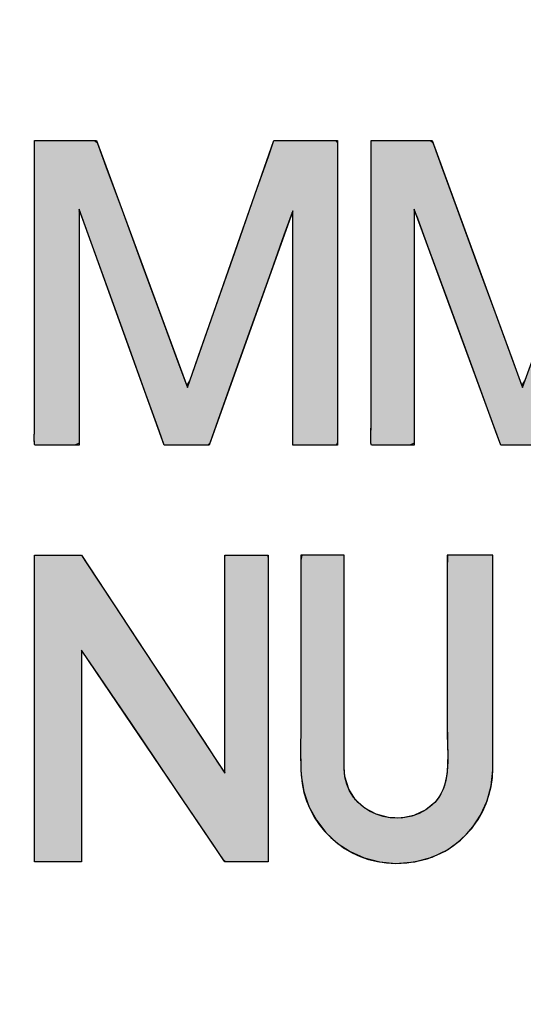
# Model space of a CAD drawing. Header units: inches. Extents: x 0 to 100, y 0 to 75.
# Tile 9 of 20: x 89.18 to 91.2, y 3.94 to 7.89. Entities that reach past the tile are written whole.
import ezdxf
from ezdxf import colors
from ezdxf.entities.mleader import LeaderData, LeaderLine
from ezdxf.math import Vec2, Vec3

# ---------------------------------------------------------------- set-up
doc = ezdxf.new("R2010")
doc.units = ezdxf.units.IN
doc.header["$MEASUREMENT"] = 0
doc.layers.add('Default', color=7, linetype='Continuous')

# ---------------------------------------------------------------- blocks, each defined once
blk = doc.blocks.new('_DOT')
at = {"color": 0}
blk.add_line((0, 0), (-1, 0), dxfattribs=at)
at = {"color": 0, "const_width": 0.333}
blk.add_lwpolyline([(-0.1665, 0, 1), (0.1665, 0, 1)], format="xyb", close=True, dxfattribs=at)
blk = doc.blocks.new('block_2')
at = {"layer": 'Default', "linetype": 'Continuous'}
for points in [[(-0.49028, 0.22347), (-0.49028, 0.2089), (-0.49028, 0.19433), (-0.49028, 0.17976), (-0.49028, 0.16519), (-0.49028, 0.15063), (-0.49028, 0.13606), (-0.49028, 0.12149), (-0.49028, 0.10692), (-0.49028, 0.09236), (-0.49028, 0.08284), (-0.49028, 0.07209), (-0.49028, 0.06024), (-0.49028, 0.04804), (-0.49028, 0.03624), (-0.49028, 0.02558), (-0.49028, 0.01683), (-0.49028, 0.01072), (-0.49028, 0.008), (-0.48953, 0.00793), (-0.48684, 0.00793), (-0.48272, 0.00793), (-0.47769, 0.00793), (-0.47227, 0.00793), (-0.467, 0.00793), (-0.4624, 0.00793), (-0.459, 0.00793), (-0.45732, 0.00793), (-0.45723, 0.01064), (-0.45723, 0.02202), (-0.45723, 0.0401), (-0.45723, 0.06251), (-0.45723, 0.08686), (-0.45723, 0.11078), (-0.45723, 0.13189), (-0.45723, 0.14781), (-0.45723, 0.15616), (-0.45582, 0.15477), (-0.44862, 0.14412), (-0.43674, 0.12655), (-0.4218, 0.10444), (-0.40538, 0.08016), (-0.38912, 0.05611), (-0.37461, 0.03464), (-0.36346, 0.01815), (-0.35728, 0.00901), (-0.35624, 0.00793), (-0.35422, 0.00793), (-0.35074, 0.00793), (-0.34629, 0.00793), (-0.34136, 0.00793), (-0.33642, 0.00793), (-0.33197, 0.00793), (-0.32849, 0.00793), (-0.32647, 0.00793), (-0.32616, 0.0095), (-0.32616, 0.02272), (-0.32616, 0.04659), (-0.32616, 0.07765), (-0.32616, 0.11247), (-0.32616, 0.1476), (-0.32616, 0.1796), (-0.32616, 0.20503), (-0.32616, 0.22045), (-0.3263, 0.22347), (-0.328, 0.22347), (-0.33125, 0.22347), (-0.33556, 0.22347), (-0.34044, 0.22347), (-0.34542, 0.22347), (-0.34999, 0.22347), (-0.35368, 0.22347), (-0.356, 0.22347), (-0.35655, 0.22306), (-0.35655, 0.21531), (-0.35655, 0.19955), (-0.35655, 0.17823), (-0.35655, 0.15379), (-0.35655, 0.12869), (-0.35655, 0.10537), (-0.35655, 0.08628), (-0.35655, 0.07385), (-0.35667, 0.07053), (-0.36122, 0.07744), (-0.37117, 0.09258), (-0.38492, 0.11349), (-0.40087, 0.13774), (-0.4174, 0.16288), (-0.4329, 0.18647), (-0.44578, 0.20605), (-0.45442, 0.21918), (-0.45724, 0.22347), (-0.45855, 0.22347), (-0.46168, 0.22347), (-0.4661, 0.22347), (-0.47129, 0.22347), (-0.47672, 0.22347), (-0.48186, 0.22347), (-0.48619, 0.22347), (-0.48917, 0.22347)], [(-0.2365, 0.0069), (-0.2231, 0.00805), (-0.21099, 0.01135), (-0.20024, 0.01652), (-0.19092, 0.02332), (-0.18311, 0.03147), (-0.17687, 0.04072), (-0.17228, 0.05081), (-0.1694, 0.06148), (-0.16832, 0.07247), (-0.16831, 0.07768), (-0.16831, 0.09055), (-0.16831, 0.10973), (-0.16831, 0.13283), (-0.16831, 0.15746), (-0.16831, 0.18121), (-0.16831, 0.2017), (-0.16831, 0.21652), (-0.16831, 0.22329), (-0.16904, 0.22347), (-0.17163, 0.22347), (-0.17562, 0.22347), (-0.18049, 0.22347), (-0.18573, 0.22347), (-0.19083, 0.22347), (-0.19528, 0.22347), (-0.19857, 0.22347), (-0.20019, 0.22347), (-0.20028, 0.21349), (-0.20028, 0.19976), (-0.20028, 0.18603), (-0.20028, 0.1723), (-0.20028, 0.15858), (-0.20028, 0.14485), (-0.20028, 0.13112), (-0.20028, 0.11739), (-0.20028, 0.10367), (-0.20024, 0.09506), (-0.20008, 0.08918), (-0.19995, 0.08314), (-0.20002, 0.07706), (-0.20045, 0.07104), (-0.20141, 0.0652), (-0.20305, 0.05963), (-0.20556, 0.05445), (-0.20908, 0.04976), (-0.21526, 0.04461), (-0.22367, 0.04056), (-0.23261, 0.03878), (-0.24163, 0.03912), (-0.25028, 0.04145), (-0.25811, 0.04564), (-0.26469, 0.05156), (-0.26955, 0.05907), (-0.27227, 0.06803), (-0.27268, 0.07457), (-0.27268, 0.08377), (-0.27268, 0.10038), (-0.27268, 0.12199), (-0.27268, 0.14623), (-0.27268, 0.17067), (-0.27268, 0.19294), (-0.27268, 0.21064), (-0.27268, 0.22137), (-0.27282, 0.22347), (-0.27453, 0.22347), (-0.27778, 0.22347), (-0.28209, 0.22347), (-0.28698, 0.22347), (-0.29196, 0.22347), (-0.29654, 0.22347), (-0.30024, 0.22347), (-0.30256, 0.22347), (-0.30311, 0.22011), (-0.30311, 0.20779), (-0.30311, 0.19546), (-0.30311, 0.18314), (-0.30311, 0.17082), (-0.30311, 0.1585), (-0.30311, 0.14618), (-0.30311, 0.13386), (-0.30311, 0.12154), (-0.30311, 0.11062), (-0.30314, 0.10604), (-0.3032, 0.10144), (-0.30327, 0.09683), (-0.30333, 0.09222), (-0.30337, 0.0876), (-0.30337, 0.08299), (-0.30331, 0.07838), (-0.30318, 0.07379), (-0.30291, 0.06857), (-0.3011, 0.05732), (-0.29751, 0.04679), (-0.2923, 0.03716), (-0.28563, 0.02857), (-0.27769, 0.02119), (-0.26864, 0.01518), (-0.25864, 0.01068), (-0.24787, 0.00787)]]:
    blk.add_hatch(color=7, dxfattribs=at).paths.add_polyline_path(points)
at = {"layer": 'Default', "color": 7, "linetype": 'Continuous'}
for points in [[(-0.49028, 0.22347), (-0.48917, 0.22347), (-0.48619, 0.22347), (-0.48186, 0.22347), (-0.47672, 0.22347), (-0.47129, 0.22347), (-0.4661, 0.22347), (-0.46168, 0.22347), (-0.45855, 0.22347), (-0.45724, 0.22347), (-0.45442, 0.21918), (-0.44578, 0.20605), (-0.4329, 0.18647), (-0.4174, 0.16288), (-0.40087, 0.13774), (-0.38492, 0.11349), (-0.37117, 0.09258), (-0.36122, 0.07744), (-0.35667, 0.07053), (-0.35655, 0.07385), (-0.35655, 0.08628), (-0.35655, 0.10537), (-0.35655, 0.12869), (-0.35655, 0.15379), (-0.35655, 0.17823), (-0.35655, 0.19955), (-0.35655, 0.21531), (-0.35655, 0.22306), (-0.356, 0.22347), (-0.35368, 0.22347), (-0.34999, 0.22347), (-0.34542, 0.22347), (-0.34044, 0.22347), (-0.33556, 0.22347), (-0.33125, 0.22347), (-0.328, 0.22347), (-0.3263, 0.22347), (-0.32616, 0.22045), (-0.32616, 0.20503), (-0.32616, 0.1796), (-0.32616, 0.1476), (-0.32616, 0.11247), (-0.32616, 0.07765), (-0.32616, 0.04659), (-0.32616, 0.02272), (-0.32616, 0.0095), (-0.32647, 0.00793), (-0.32849, 0.00793), (-0.33197, 0.00793), (-0.33642, 0.00793), (-0.34136, 0.00793), (-0.34629, 0.00793), (-0.35074, 0.00793), (-0.35422, 0.00793), (-0.35624, 0.00793), (-0.35728, 0.00901), (-0.36346, 0.01815), (-0.37461, 0.03464), (-0.38912, 0.05611), (-0.40538, 0.08016), (-0.4218, 0.10444), (-0.43674, 0.12655), (-0.44862, 0.14412), (-0.45582, 0.15477), (-0.45723, 0.15616), (-0.45723, 0.14781), (-0.45723, 0.13189), (-0.45723, 0.11078), (-0.45723, 0.08686), (-0.45723, 0.06251), (-0.45723, 0.0401), (-0.45723, 0.02202), (-0.45723, 0.01064), (-0.45732, 0.00793), (-0.459, 0.00793), (-0.4624, 0.00793), (-0.467, 0.00793), (-0.47227, 0.00793), (-0.47769, 0.00793), (-0.48272, 0.00793), (-0.48684, 0.00793), (-0.48953, 0.00793), (-0.49028, 0.008), (-0.49028, 0.01072), (-0.49028, 0.01683), (-0.49028, 0.02558), (-0.49028, 0.03624), (-0.49028, 0.04804), (-0.49028, 0.06024), (-0.49028, 0.07209), (-0.49028, 0.08284), (-0.49028, 0.09236), (-0.49028, 0.10692), (-0.49028, 0.12149), (-0.49028, 0.13606), (-0.49028, 0.15063), (-0.49028, 0.16519), (-0.49028, 0.17976), (-0.49028, 0.19433), (-0.49028, 0.2089), (-0.49028, 0.22347)], [(-0.2365, 0.0069), (-0.2231, 0.00805), (-0.21099, 0.01135), (-0.20024, 0.01652), (-0.19092, 0.02332), (-0.18311, 0.03147), (-0.17687, 0.04072), (-0.17228, 0.05081), (-0.1694, 0.06148), (-0.16832, 0.07247), (-0.16831, 0.07768), (-0.16831, 0.09055), (-0.16831, 0.10973), (-0.16831, 0.13283), (-0.16831, 0.15746), (-0.16831, 0.18121), (-0.16831, 0.2017), (-0.16831, 0.21652), (-0.16831, 0.22329), (-0.16904, 0.22347), (-0.17163, 0.22347), (-0.17562, 0.22347), (-0.18049, 0.22347), (-0.18573, 0.22347), (-0.19083, 0.22347), (-0.19528, 0.22347), (-0.19857, 0.22347), (-0.20019, 0.22347), (-0.20028, 0.21349), (-0.20028, 0.19976), (-0.20028, 0.18603), (-0.20028, 0.1723), (-0.20028, 0.15858), (-0.20028, 0.14485), (-0.20028, 0.13112), (-0.20028, 0.11739), (-0.20028, 0.10367), (-0.20024, 0.09506), (-0.20008, 0.08918), (-0.19995, 0.08314), (-0.20002, 0.07706), (-0.20045, 0.07104), (-0.20141, 0.0652), (-0.20305, 0.05963), (-0.20556, 0.05445), (-0.20908, 0.04976), (-0.21526, 0.04461), (-0.22367, 0.04056), (-0.23261, 0.03878), (-0.24163, 0.03912), (-0.25028, 0.04145), (-0.25811, 0.04564), (-0.26469, 0.05156), (-0.26955, 0.05907), (-0.27227, 0.06803), (-0.27268, 0.07457), (-0.27268, 0.08377), (-0.27268, 0.10038), (-0.27268, 0.12199), (-0.27268, 0.14623), (-0.27268, 0.17067), (-0.27268, 0.19294), (-0.27268, 0.21064), (-0.27268, 0.22137), (-0.27282, 0.22347), (-0.27453, 0.22347), (-0.27778, 0.22347), (-0.28209, 0.22347), (-0.28698, 0.22347), (-0.29196, 0.22347), (-0.29654, 0.22347), (-0.30024, 0.22347), (-0.30256, 0.22347), (-0.30311, 0.22011), (-0.30311, 0.20779), (-0.30311, 0.19546), (-0.30311, 0.18314), (-0.30311, 0.17082), (-0.30311, 0.1585), (-0.30311, 0.14618), (-0.30311, 0.13386), (-0.30311, 0.12154), (-0.30311, 0.11062), (-0.30314, 0.10604), (-0.3032, 0.10144), (-0.30327, 0.09683), (-0.30333, 0.09222), (-0.30337, 0.0876), (-0.30337, 0.08299), (-0.30331, 0.07838), (-0.30318, 0.07379), (-0.30291, 0.06857), (-0.3011, 0.05732), (-0.29751, 0.04679), (-0.2923, 0.03716), (-0.28563, 0.02857), (-0.27769, 0.02119), (-0.26864, 0.01518), (-0.25864, 0.01068), (-0.24787, 0.00787), (-0.2365, 0.0069)]]:
    blk.add_lwpolyline(points, close=True, dxfattribs=at)
for points in [[(-0.49028, 0.22347), (-0.49028, 0.22347), (-0.45723, 0.22347), (-0.45723, 0.22347)], [(-0.45723, 0.22347), (-0.45723, 0.22347), (-0.35655, 0.07035), (-0.35655, 0.07035)], [(-0.35655, 0.07035), (-0.35655, 0.07035), (-0.35655, 0.22347), (-0.35655, 0.22347)], [(-0.35655, 0.22347), (-0.35655, 0.22347), (-0.32616, 0.22347), (-0.32616, 0.22347)], [(-0.32616, 0.22347), (-0.32616, 0.22347), (-0.32616, 0.00793), (-0.32616, 0.00793)], [(-0.27268, 0.22347), (-0.27268, 0.22347), (-0.30311, 0.22347), (-0.30311, 0.22347)], [(-0.27268, 0.07348), (-0.27268, 0.07348), (-0.27268, 0.22347), (-0.27268, 0.22347)], [(-0.16831, 0.22347), (-0.16831, 0.22347), (-0.20028, 0.22347), (-0.20028, 0.22347)], [(-0.16831, 0.07348), (-0.16831, 0.07348), (-0.16831, 0.22347), (-0.16831, 0.22347)], [(-0.35655, 0.00793), (-0.35655, 0.00793), (-0.45723, 0.15686), (-0.45723, 0.15686)], [(-0.45723, 0.15686), (-0.45723, 0.15686), (-0.45723, 0.00793), (-0.45723, 0.00793)], [(-0.2365, 0.0069), (-0.19401, 0.0069), (-0.16831, 0.03994), (-0.16831, 0.07348)], [(-0.45723, 0.00793), (-0.45723, 0.00793), (-0.49028, 0.00793), (-0.49028, 0.00793)], [(-0.32616, 0.00793), (-0.32616, 0.00793), (-0.35655, 0.00793), (-0.35655, 0.00793)]]:
    blk.add_open_spline(points, degree=3, dxfattribs=at)
for points, knots in [([(-0.49028, 0.00793), (-0.49028, 0.00793), (-0.49028, 0.0669), (-0.49028, 0.09103), (-0.49028, 0.13518), (-0.49028, 0.17931), (-0.49028, 0.22347)], [0, 0, 0, 0, 0.5, 0.5, 0.5, 1, 1, 1, 1]), ([(-0.30311, 0.22347), (-0.30311, 0.18612), (-0.30311, 0.14879), (-0.30311, 0.11146), (-0.30311, 0.09759), (-0.30379, 0.08349), (-0.30298, 0.06962), (-0.30093, 0.03442), (-0.2717, 0.0069), (-0.2365, 0.0069)], [0, 0, 0, 0, 0.333333, 0.333333, 0.333333, 0.666667, 0.666667, 0.666667, 1, 1, 1, 1]), ([(-0.20028, 0.22347), (-0.20028, 0.18187), (-0.20028, 0.14027), (-0.20028, 0.09867), (-0.20028, 0.08177), (-0.19699, 0.0603), (-0.21106, 0.04782), (-0.23348, 0.02796), (-0.27268, 0.04214), (-0.27268, 0.07348)], [0, 0, 0, 0, 0.333333, 0.333333, 0.333333, 0.666667, 0.666667, 0.666667, 1, 1, 1, 1])]:
    blk.add_open_spline(points, degree=3, knots=knots, dxfattribs=at)
blk = doc.blocks.new('Block1')
at = {"layer": 'Default', "linetype": 'Continuous'}
for points in [[(1.60251, 1.21448), (1.60251, 1.19476), (1.60251, 1.17504), (1.60251, 1.15533), (1.60251, 1.13561), (1.60251, 1.11589), (1.60251, 1.09617), (1.60251, 1.07943), (1.60251, 1.06864), (1.60251, 1.05785), (1.60251, 1.04707), (1.60251, 1.03628), (1.60251, 1.0255), (1.60251, 1.01471), (1.6025, 1.01058), (1.60246, 1.00905), (1.60241, 1.00697), (1.6024, 1.00471), (1.60245, 1.00264), (1.60259, 1.00112), (1.60287, 1.00054), (1.60754, 1.00054), (1.61221, 1.00054), (1.61688, 1.00054), (1.62155, 1.00054), (1.62622, 1.00054), (1.63089, 1.00054), (1.634, 1.00174), (1.634, 1.01777), (1.634, 1.04722), (1.634, 1.08339), (1.634, 1.11955), (1.634, 1.14901), (1.634, 1.16504), (1.63567, 1.1616), (1.64333, 1.14035), (1.65503, 1.10791), (1.66834, 1.071), (1.68084, 1.03633), (1.69012, 1.0106), (1.69375, 1.00054), (1.69566, 1.00054), (1.70055, 1.00054), (1.70713, 1.00054), (1.71415, 1.00054), (1.72031, 1.00054), (1.72435, 1.00054), (1.72565, 1.00173), (1.73134, 1.01766), (1.74178, 1.04692), (1.7546, 1.08286), (1.76742, 1.11879), (1.77786, 1.14806), (1.78354, 1.16399), (1.78397, 1.16057), (1.78397, 1.13946), (1.78397, 1.10723), (1.78397, 1.07055), (1.78397, 1.0361), (1.78397, 1.01054), (1.78397, 1.00054), (1.78588, 1.00054), (1.79077, 1.00054), (1.79735, 1.00054), (1.80436, 1.00054), (1.81052, 1.00054), (1.81456, 1.00054), (1.81544, 1.00209), (1.81544, 1.02279), (1.81544, 1.06082), (1.81544, 1.10751), (1.81544, 1.1542), (1.81544, 1.19223), (1.81544, 1.21293), (1.81419, 1.21448), (1.80847, 1.21448), (1.79974, 1.21448), (1.7898, 1.21448), (1.78047, 1.21448), (1.77355, 1.21448), (1.77084, 1.21448), (1.76715, 1.20394), (1.7577, 1.17699), (1.74498, 1.14066), (1.73143, 1.102), (1.71952, 1.06802), (1.71172, 1.04575), (1.70956, 1.04215), (1.70337, 1.05895), (1.69199, 1.0898), (1.67803, 1.12769), (1.66406, 1.16558), (1.65269, 1.19643), (1.6465, 1.21323), (1.64482, 1.21448), (1.63924, 1.21448), (1.63072, 1.21448), (1.62102, 1.21448), (1.61191, 1.21448), (1.60516, 1.21448)], [(1.83902, 1.21448), (1.83902, 1.19476), (1.83902, 1.17504), (1.83902, 1.15533), (1.83902, 1.13561), (1.83902, 1.11589), (1.83902, 1.09617), (1.83902, 1.07943), (1.83902, 1.06864), (1.83902, 1.05785), (1.83902, 1.04707), (1.83902, 1.03628), (1.83902, 1.0255), (1.83902, 1.01471), (1.83901, 1.01057), (1.83897, 1.00903), (1.83892, 1.00695), (1.8389, 1.00469), (1.83895, 1.00263), (1.8391, 1.00112), (1.83939, 1.00054), (1.84389, 1.00054), (1.8484, 1.00054), (1.85291, 1.00054), (1.85741, 1.00054), (1.86192, 1.00054), (1.86642, 1.00054), (1.86942, 1.00174), (1.86942, 1.01777), (1.86942, 1.04722), (1.86942, 1.08339), (1.86942, 1.11955), (1.86942, 1.14901), (1.86942, 1.16504), (1.87112, 1.1616), (1.87892, 1.14035), (1.89083, 1.10791), (1.90438, 1.071), (1.91711, 1.03633), (1.92655, 1.0106), (1.93025, 1.00054), (1.9321, 1.00054), (1.93682, 1.00054), (1.94319, 1.00054), (1.94996, 1.00054), (1.95592, 1.00054), (1.95982, 1.00054), (1.96111, 1.00173), (1.967, 1.01766), (1.97782, 1.04692), (1.9911, 1.08286), (2.00438, 1.11879), (2.0152, 1.14806), (2.02109, 1.16399), (2.02153, 1.16057), (2.02153, 1.13946), (2.02153, 1.10723), (2.02153, 1.07055), (2.02153, 1.0361), (2.02153, 1.01054), (2.02153, 1.00054), (2.02338, 1.00054), (2.0281, 1.00054), (2.03446, 1.00054), (2.04123, 1.00054), (2.04718, 1.00054), (2.05108, 1.00054), (2.05193, 1.00209), (2.05193, 1.02279), (2.05193, 1.06082), (2.05193, 1.10751), (2.05193, 1.1542), (2.05193, 1.19223), (2.05193, 1.21293), (2.05071, 1.21448), (2.04512, 1.21448), (2.0366, 1.21448), (2.0269, 1.21448), (2.01778, 1.21448), (2.01102, 1.21448), (2.00838, 1.21448), (2.00455, 1.20394), (1.99479, 1.17699), (1.98162, 1.14066), (1.96761, 1.102), (1.9553, 1.06802), (1.94723, 1.04575), (1.94501, 1.04215), (1.93887, 1.05895), (1.92759, 1.0898), (1.91374, 1.12769), (1.8999, 1.16558), (1.88862, 1.19643), (1.88248, 1.21323), (1.88082, 1.21448), (1.8753, 1.21448), (1.86688, 1.21448), (1.85731, 1.21448), (1.84831, 1.21448), (1.84164, 1.21448)]]:
    blk.add_hatch(color=7, dxfattribs=at).paths.add_polyline_path(points)
at = {"layer": 'Default', "color": 7, "linetype": 'Continuous'}
blk.add_lwpolyline([(1.60251, 1.21448), (1.60516, 1.21448), (1.61191, 1.21448), (1.62102, 1.21448), (1.63072, 1.21448), (1.63924, 1.21448), (1.64482, 1.21448), (1.6465, 1.21323), (1.65269, 1.19643), (1.66406, 1.16558), (1.67803, 1.12769), (1.69199, 1.0898), (1.70337, 1.05895), (1.70956, 1.04215), (1.71172, 1.04575), (1.71952, 1.06802), (1.73143, 1.102), (1.74498, 1.14066), (1.7577, 1.17699), (1.76715, 1.20394), (1.77084, 1.21448), (1.77355, 1.21448), (1.78047, 1.21448), (1.7898, 1.21448), (1.79974, 1.21448), (1.80847, 1.21448), (1.81419, 1.21448), (1.81544, 1.21293), (1.81544, 1.19223), (1.81544, 1.1542), (1.81544, 1.10751), (1.81544, 1.06082), (1.81544, 1.02279), (1.81544, 1.00209), (1.81456, 1.00054), (1.81052, 1.00054), (1.80436, 1.00054), (1.79735, 1.00054), (1.79077, 1.00054), (1.78588, 1.00054), (1.78397, 1.00054), (1.78397, 1.01054), (1.78397, 1.0361), (1.78397, 1.07055), (1.78397, 1.10723), (1.78397, 1.13946), (1.78397, 1.16057), (1.78354, 1.16399), (1.77786, 1.14806), (1.76742, 1.11879), (1.7546, 1.08286), (1.74178, 1.04692), (1.73134, 1.01766), (1.72565, 1.00173), (1.72435, 1.00054), (1.72031, 1.00054), (1.71415, 1.00054), (1.70713, 1.00054), (1.70055, 1.00054), (1.69566, 1.00054), (1.69375, 1.00054), (1.69012, 1.0106), (1.68084, 1.03633), (1.66834, 1.071), (1.65503, 1.10791), (1.64333, 1.14035), (1.63567, 1.1616), (1.634, 1.16504), (1.634, 1.14901), (1.634, 1.11955), (1.634, 1.08339), (1.634, 1.04722), (1.634, 1.01777), (1.634, 1.00174), (1.63089, 1.00054), (1.62622, 1.00054), (1.62155, 1.00054), (1.61688, 1.00054), (1.61221, 1.00054), (1.60754, 1.00054), (1.60287, 1.00054), (1.60259, 1.00112), (1.60245, 1.00264), (1.6024, 1.00471), (1.60241, 1.00697), (1.60246, 1.00905), (1.6025, 1.01058), (1.60251, 1.01471), (1.60251, 1.0255), (1.60251, 1.03628), (1.60251, 1.04707), (1.60251, 1.05785), (1.60251, 1.06864), (1.60251, 1.07943), (1.60251, 1.09617), (1.60251, 1.11589), (1.60251, 1.13561), (1.60251, 1.15533), (1.60251, 1.17504), (1.60251, 1.19476), (1.60251, 1.21448)], close=True, dxfattribs=at)
blk.add_lwpolyline([(1.94996, 1.00054), (1.94319, 1.00054), (1.93682, 1.00054), (1.9321, 1.00054), (1.93025, 1.00054), (1.92655, 1.0106), (1.91711, 1.03633), (1.90438, 1.071), (1.89083, 1.10791), (1.87892, 1.14035), (1.87112, 1.1616), (1.86942, 1.16504), (1.86942, 1.14901), (1.86942, 1.11955), (1.86942, 1.08339), (1.86942, 1.04722), (1.86942, 1.01777), (1.86942, 1.00174), (1.86642, 1.00054), (1.86192, 1.00054), (1.85741, 1.00054), (1.85291, 1.00054), (1.8484, 1.00054), (1.84389, 1.00054), (1.83939, 1.00054), (1.8391, 1.00112), (1.83895, 1.00263), (1.8389, 1.00469), (1.83892, 1.00695), (1.83897, 1.00903), (1.83901, 1.01057), (1.83902, 1.01471), (1.83902, 1.0255), (1.83902, 1.03628), (1.83902, 1.04707), (1.83902, 1.05785), (1.83902, 1.06864), (1.83902, 1.07943), (1.83902, 1.09617), (1.83902, 1.11589), (1.83902, 1.13561), (1.83902, 1.15533), (1.83902, 1.17504), (1.83902, 1.19476), (1.83902, 1.21448), (1.83902, 1.21448), (1.84164, 1.21448), (1.84831, 1.21448), (1.85731, 1.21448), (1.86688, 1.21448), (1.8753, 1.21448), (1.88082, 1.21448), (1.88248, 1.21323), (1.88862, 1.19643), (1.8999, 1.16558), (1.91374, 1.12769), (1.92759, 1.0898), (1.93887, 1.05895), (1.94501, 1.04215), (1.94723, 1.04575)], dxfattribs=at)
for points in [[(1.634, 1.00054), (1.62362, 1.00054), (1.61324, 1.00054), (1.60287, 1.00054), (1.60208, 1.00054), (1.60251, 1.01015), (1.60251, 1.01112), (1.60251, 1.03508), (1.60251, 1.05905), (1.60251, 1.08302), (1.60251, 1.12684), (1.60251, 1.17066), (1.60251, 1.21448)], [(1.86942, 1.00054), (1.85942, 1.00054), (1.8494, 1.00054), (1.83939, 1.00054), (1.83858, 1.00054), (1.83902, 1.0101), (1.83902, 1.01112), (1.83902, 1.03508), (1.83902, 1.05905), (1.83902, 1.08302), (1.83902, 1.12684), (1.83902, 1.17066), (1.83902, 1.21448)]]:
    blk.add_open_spline(points, degree=3, knots=[0, 0, 0, 0, 0.25, 0.25, 0.25, 0.5, 0.5, 0.5, 0.75, 0.75, 0.75, 1, 1, 1, 1], dxfattribs=at)
for points in [[(1.60251, 1.21448), (1.60251, 1.21448), (1.64604, 1.21448), (1.64604, 1.21448)], [(1.64604, 1.21448), (1.64604, 1.21448), (1.71002, 1.04089), (1.71002, 1.04089)], [(1.71002, 1.04089), (1.71002, 1.04089), (1.77084, 1.21448), (1.77084, 1.21448)], [(1.77084, 1.21448), (1.77084, 1.21448), (1.81544, 1.21448), (1.81544, 1.21448)], [(1.81544, 1.21448), (1.81544, 1.21448), (1.81544, 1.00054), (1.81544, 1.00054)], [(1.83902, 1.21448), (1.83902, 1.21448), (1.88202, 1.21448), (1.88202, 1.21448)], [(1.88202, 1.21448), (1.88202, 1.21448), (1.94547, 1.04089), (1.94547, 1.04089)], [(1.94547, 1.04089), (1.94547, 1.04089), (2.00838, 1.21448), (2.00838, 1.21448)], [(1.69375, 1.00054), (1.69375, 1.00054), (1.634, 1.16624), (1.634, 1.16624)], [(1.634, 1.16624), (1.634, 1.16624), (1.634, 1.00054), (1.634, 1.00054)], [(1.78397, 1.16518), (1.78397, 1.16518), (1.72523, 1.00054), (1.72523, 1.00054)], [(1.78397, 1.00054), (1.78397, 1.00054), (1.78397, 1.16518), (1.78397, 1.16518)], [(1.93025, 1.00054), (1.93025, 1.00054), (1.86942, 1.16624), (1.86942, 1.16624)], [(1.86942, 1.16624), (1.86942, 1.16624), (1.86942, 1.00054), (1.86942, 1.00054)], [(1.72523, 1.00054), (1.72523, 1.00054), (1.69375, 1.00054), (1.69375, 1.00054)], [(1.81544, 1.00054), (1.81544, 1.00054), (1.78397, 1.00054), (1.78397, 1.00054)], [(1.96067, 1.00054), (1.96067, 1.00054), (1.93025, 1.00054), (1.93025, 1.00054)]]:
    blk.add_open_spline(points, degree=3, dxfattribs=at)
at = {"layer": 'Default', "color": 7}
blk.add_blockref('block_2', (2.0929, 0.69957), dxfattribs=at)
blk = doc.blocks.new('Block13')
at = {"layer": 'Default', "color": 7}
blk.add_blockref('Block1', (0.03706, 0.08409), dxfattribs=at)
blk = doc.blocks.new('Block11')
at = {"layer": 'Default', "color": 7}
blk.add_blockref('Block13', (0, 0), dxfattribs=at)
blk = doc.blocks.new('Block10')
at = {"layer": 'Default', "color": 7}
blk.add_blockref('Block11', (0, 0), dxfattribs=at)
blk = doc.blocks.new('Block222')
at = {"layer": 'Default', "color": 7, "xscale": 15, "yscale": 15, "zscale": 15}
blk.add_blockref('Block10', (121.713, -88.163), dxfattribs=at)
at = {"layer": 'Default', "color": 7, "linetype": 'Continuous'}
ml = blk.add_multileader_mtext('Standard', dxfattribs=at)
ml.set_content('{\\pxsm0.9;\\fArial|b1||i0||c0|p34;\\W1.;SDC246U24BK\\P}', color=7)
ml.set_leader_properties()
ml.set_arrow_properties(name='DOT')
ml.build(insert=Vec2(0, 0))
ml.multileader.update_dxf_attribs({"leader_type": 0, "dogleg_length": 0, "arrow_head_size": 2.25})
ctx = ml.context
ctx.base_point, ctx.char_height, ctx.arrow_head_size, ctx.landing_gap_size = Vec3(151.269, -85.88), 2.25, 2.25, 0.787
ctx.text_align_type = 1
notes = []
notes.append((ctx, [(0, (0, 0, 0), (0, 0), (1, 0), 1, [])]))
ctx.mtext.insert, ctx.mtext.alignment = Vec3(162.383, -84.733), 2
for ctx, leaders in notes:
    for number, flags, end, landing, length, lines in leaders:
        leader = LeaderData()
        leader.index, (leader.has_last_leader_line, leader.has_dogleg_vector, leader.attachment_direction) = number, flags
        leader.last_leader_point, leader.dogleg_vector, leader.dogleg_length = Vec3(end), Vec3(landing), length
        for number, points, colour, breaks in lines:
            line = LeaderLine()
            line.index, line.vertices, line.color, line.breaks = number, Vec3.list(points), colors.encode_raw_color(colour), breaks
            leader.lines.append(line)
        ctx.leaders.append(leader)

msp = doc.modelspace()

# ---------------------------------------------------------------- block references
at = {"layer": 'Default', "color": 7, "xscale": 0.38, "yscale": 0.38, "zscale": 0.38}
msp.add_blockref('Block222', (33.6411, 33.5054), dxfattribs=at)

doc.saveas('drawing.dxf')
